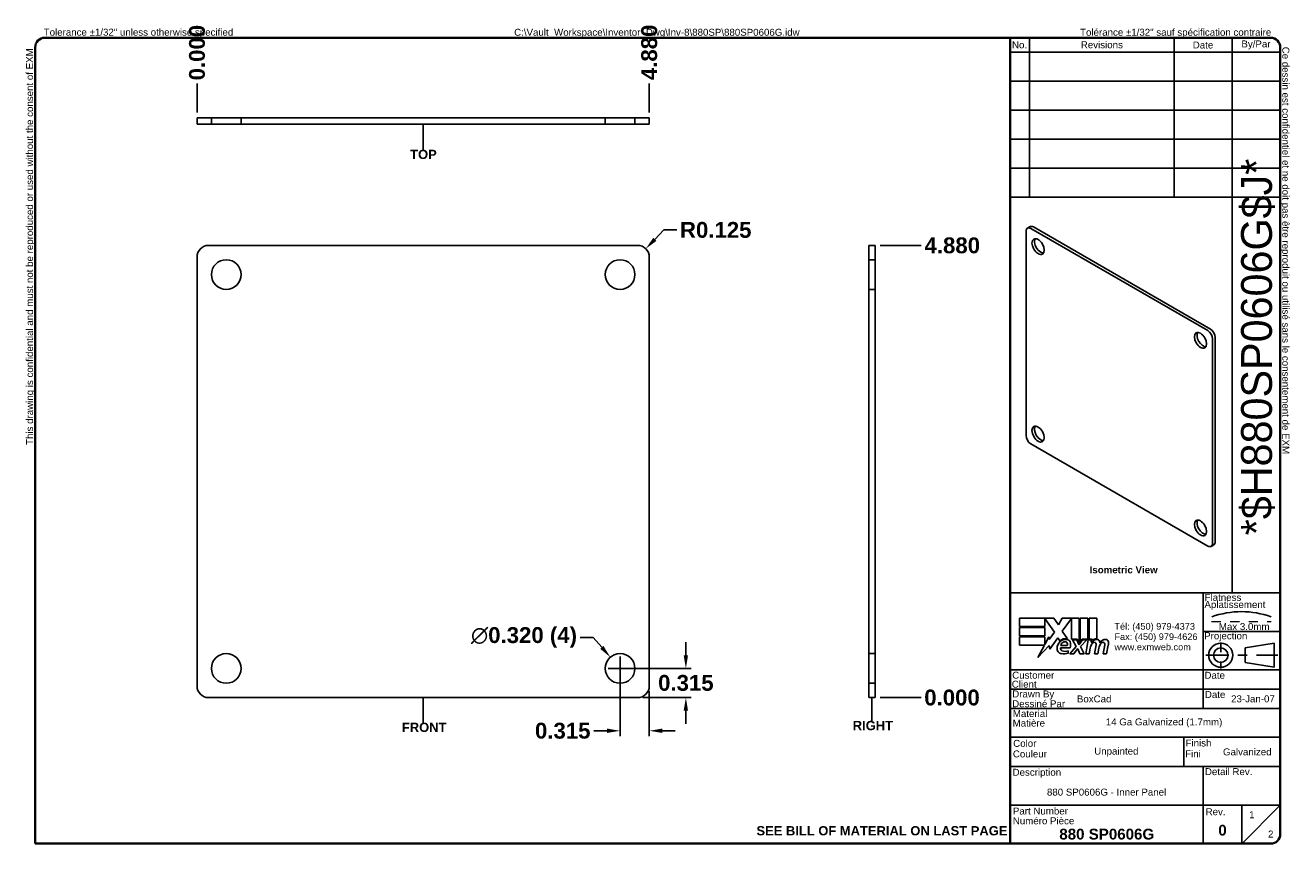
# Model space of a CAD drawing. Header units: inches. Extents: x 0.5 to 14.1, y 0.4 to 9.2.
import ezdxf
from ezdxf.enums import TextEntityAlignment as Align

# ---------------------------------------------------------------- set-up
doc = ezdxf.new("R2010")
doc.units = ezdxf.units.IN
doc.header["$LTSCALE"] = 1.428571
doc.header["$MEASUREMENT"] = 0
for name, pattern in [('CHAIN', [0.7087, 0.4724, -0.0591, 0.1181, -0.0591]), ('DASHED', [0.2067, 0.1654, -0.0413]), ('DASHED_SPACE', [0.2067, 0.1654, -0.0413])]:
    doc.linetypes.add(name, pattern=pattern)
doc.layers.get('0').update_dxf_attribs({"lineweight": 25})
for name, color, linetype, lineweight in [('Centerline(ANSI)', 7, 'Continuous', 25), ('Dimensions(ANSI)', 7, 'Continuous', 25), ('Hidden Edges(ANSI)', 7, 'DASHED_SPACE', 25), ('Sketch Geometry(ANSI)', 7, 'Continuous', 25), ('Symbols(ANSI)', 7, 'Continuous', 25), ('Visible Edges(ANSI)', 7, 'Continuous', 25)]:
    doc.layers.add(name, color=color, linetype=linetype, lineweight=lineweight)
doc.styles.add('Current-ANSI', font='arial.ttf')
doc.styles.add('Dimension-ANSI', font='arialbd.ttf')
doc.styles.add('Text Style44', font='arialbd.ttf')
doc.styles.add('Text Style83', font='FRE3OF9X.TTF')
doc.dimstyles.new('INCH-ANSI', dxfattribs={"dimscale": 1.428571, "dimtxt": 0.12, "dimasz": 0.098425, "dimexe": 0.04, "dimexo": 0.04, "dimgap": 0.031496, "dimtad": 0, "dimtih": 1, "dimtoh": 1, "dimdec": 3, "dimrnd": 1e-08, "dimzin": 0, "dimdsep": 46, "dimtxsty": 'Dimension-ANSI', "dimcen": 0.09, "dimdle": 0.312, "dimclrd": 179, "dimclre": 179, "dimclrt": 7, "dimadec": 1, "dimazin": 0, "dimtfac": 1, "dimtdec": 3, "dimtofl": 0, "dimtmove": 0, "dimatfit": 3, "dimfxl": 1, "dimtolj": 1, "dimtzin": 4, "dimlwd": 25, "dimlwe": 25, "dimarcsym": 0})
doc.dimstyles.new('INCH-ANSI-VERTICAL', dxfattribs={"dimscale": 1.428571, "dimtxt": 0.12, "dimasz": 0.098425, "dimexe": 0.04, "dimexo": 0.04, "dimgap": 0.031496, "dimtad": 0, "dimtih": 1, "dimtoh": 1, "dimdec": 3, "dimrnd": 1e-08, "dimzin": 0, "dimdsep": 46, "dimtxsty": 'Dimension-ANSI', "dimcen": 0.09, "dimdle": 0.312, "dimclrd": 179, "dimclre": 179, "dimclrt": 7, "dimadec": 1, "dimazin": 0, "dimtfac": 1, "dimtdec": 3, "dimtofl": 0, "dimtmove": 0, "dimatfit": 3, "dimfxl": 1, "dimtolj": 1, "dimtzin": 4, "dimlwd": 25, "dimlwe": 25, "dimarcsym": 0})

# ---------------------------------------------------------------- blocks, each defined once
blk = doc.blocks.new('*D8')
at = {"layer": 'Defpoints', "color": 0, "linetype": 'Continuous', "transparency": 16777216}
for p in [(2.316, 8.567), (2.316, 8.198), (2.316, 8.198)]:
    blk.add_point(p, dxfattribs=at)
at = {"layer": 'Dimensions(ANSI)', "color": 179, "linetype": 'Continuous', "lineweight": 25, "transparency": 16777216}
blk.add_line((2.316, 8.256), (2.316, 8.567), dxfattribs=at)
at = {"layer": 'Dimensions(ANSI)', "color": 7, "linetype": 'Continuous', "lineweight": 25, "transparency": 16777216, "insert": (2.316, 8.901), "char_height": 0.1714, "attachment_point": 5, "rotation": 90, "style": 'Dimension-ANSI'}
blk.add_mtext('\\A1;0.000', dxfattribs=at)
blk = doc.blocks.new('*D9')
at = {"layer": 'Defpoints', "color": 0, "linetype": 'Continuous', "transparency": 16777216}
for p in [(7.196, 8.567), (2.316, 8.198), (7.196, 8.198)]:
    blk.add_point(p, dxfattribs=at)
at = {"layer": 'Dimensions(ANSI)', "color": 179, "linetype": 'Continuous', "lineweight": 25, "transparency": 16777216}
blk.add_line((7.196, 8.256), (7.196, 8.567), dxfattribs=at)
at = {"layer": 'Dimensions(ANSI)', "color": 7, "linetype": 'Continuous', "lineweight": 25, "transparency": 16777216, "insert": (7.196, 8.904), "char_height": 0.1714, "attachment_point": 5, "rotation": 90, "style": 'Dimension-ANSI'}
blk.add_mtext('\\A1;4.880', dxfattribs=at)
blk = doc.blocks.new('*D10')
at = {"layer": 'Defpoints', "color": 0, "linetype": 'Continuous', "transparency": 16777216}
for p in [(9.632, 1.94), (9.632, 1.94), (10.129, 1.94)]:
    blk.add_point(p, dxfattribs=at)
at = {"layer": 'Dimensions(ANSI)', "color": 179, "linetype": 'Continuous', "lineweight": 25, "transparency": 16777216}
blk.add_line((9.689, 1.94), (10.129, 1.94), dxfattribs=at)
at = {"layer": 'Dimensions(ANSI)', "color": 7, "linetype": 'Continuous', "lineweight": 25, "transparency": 16777216, "insert": (10.463, 1.94), "char_height": 0.1714, "attachment_point": 5, "style": 'Dimension-ANSI'}
blk.add_mtext('\\A1;0.000', dxfattribs=at)
blk = doc.blocks.new('*D11')
at = {"layer": 'Defpoints', "color": 0, "linetype": 'Continuous', "transparency": 16777216}
for p in [(9.632, 6.82), (10.129, 6.82), (9.632, 1.94)]:
    blk.add_point(p, dxfattribs=at)
at = {"layer": 'Dimensions(ANSI)', "color": 179, "linetype": 'Continuous', "lineweight": 25, "transparency": 16777216}
blk.add_line((9.689, 6.82), (10.129, 6.82), dxfattribs=at)
at = {"layer": 'Dimensions(ANSI)', "color": 7, "linetype": 'Continuous', "lineweight": 25, "transparency": 16777216, "insert": (10.466, 6.82), "char_height": 0.1714, "attachment_point": 5, "style": 'Dimension-ANSI'}
blk.add_mtext('\\A1;4.880', dxfattribs=at)
blk = doc.blocks.new('Datum Identifier1')
at = {"layer": 'Symbols(ANSI)', "color": 7, "linetype": 'Continuous', "lineweight": 25}
for p, q in [((5.422, 9.476), (5.422, 9.575)), ((5.422, 9.476), (5.422, 9.428)), ((5.422, 9.428), (5.422, 9.244))]:
    blk.add_line(p, q, dxfattribs=at)
at = {"layer": 'Symbols(ANSI)', "color": 7, "insert": (5.254, 9.12), "char_height": 0.12, "attachment_point": 7, "line_spacing_factor": 0.25, "style": 'Dimension-ANSI'}
blk.add_mtext('TOP', dxfattribs=at)
blk = doc.blocks.new('Datum Identifier2')
at = {"layer": 'Symbols(ANSI)', "color": 7, "linetype": 'Continuous', "lineweight": 25}
for p, q in [((5.422, 2.048), (5.422, 2.147)), ((5.422, 2.048), (5.422, 2.008)), ((5.422, 2.008), (5.422, 1.824))]:
    blk.add_line(p, q, dxfattribs=at)
at = {"layer": 'Symbols(ANSI)', "color": 7, "insert": (5.147, 1.7), "char_height": 0.12, "attachment_point": 7, "line_spacing_factor": 0.25, "style": 'Dimension-ANSI'}
blk.add_mtext('FRONT', dxfattribs=at)
blk = doc.blocks.new('Datum Identifier3')
at = {"layer": 'Symbols(ANSI)', "color": 7, "linetype": 'Continuous', "lineweight": 25}
for p, q in [((11.234, 2.048), (11.234, 2.147)), ((11.234, 2.048), (11.234, 2.031)), ((11.234, 2.031), (11.234, 1.847))]:
    blk.add_line(p, q, dxfattribs=at)
at = {"layer": 'Symbols(ANSI)', "color": 7, "insert": (10.986, 1.723), "char_height": 0.12, "attachment_point": 7, "line_spacing_factor": 0.25, "style": 'Dimension-ANSI'}
blk.add_mtext('RIGHT', dxfattribs=at)
blk = doc.blocks.new('*D15')
at = {"layer": 'Defpoints', "color": 0, "linetype": 'Continuous', "transparency": 16777216}
for p in [(6.881, 2.255), (7.071, 1.94), (7.591, 1.94)]:
    blk.add_point(p, dxfattribs=at)
at = {"layer": 'Dimensions(ANSI)', "color": 179, "linetype": 'Continuous', "lineweight": 25, "transparency": 16777216}
for p, q in [((7.591, 2.396), (7.591, 2.537)), ((6.938, 2.255), (7.648, 2.255)), ((7.128, 1.94), (7.648, 1.94)), ((7.591, 1.8), (7.591, 1.659))]:
    blk.add_line(p, q, dxfattribs=at)
at = {"layer": 'Dimensions(ANSI)', "color": 179, "linetype": 'Continuous', "transparency": 16777216}
for points in [[(7.567, 2.396), (7.614, 2.396), (7.591, 2.255)], [(7.567, 1.8), (7.614, 1.8), (7.591, 1.94)]]:
    blk.add_solid(points, dxfattribs=at)
at = {"layer": 'Dimensions(ANSI)', "color": 7, "linetype": 'Continuous', "lineweight": 25, "transparency": 16777216, "insert": (7.591, 2.098), "char_height": 0.1714, "attachment_point": 5, "style": 'Dimension-ANSI'}
blk.add_mtext('\\A1;0.315', dxfattribs=at)
blk = doc.blocks.new('*D16')
at = {"layer": 'Defpoints', "color": 0, "linetype": 'Continuous', "transparency": 16777216}
for p in [(6.881, 2.255), (7.196, 2.065), (6.881, 1.582)]:
    blk.add_point(p, dxfattribs=at)
at = {"layer": 'Dimensions(ANSI)', "color": 179, "linetype": 'Continuous', "lineweight": 25, "transparency": 16777216}
for p, q in [((6.881, 2.198), (6.881, 1.525)), ((7.196, 2.008), (7.196, 1.525)), ((6.74, 1.582), (6.598, 1.582)), ((7.336, 1.582), (7.477, 1.582))]:
    blk.add_line(p, q, dxfattribs=at)
at = {"layer": 'Dimensions(ANSI)', "color": 179, "linetype": 'Continuous', "transparency": 16777216}
for points in [[(6.74, 1.606), (6.74, 1.559), (6.881, 1.582)], [(7.336, 1.606), (7.336, 1.559), (7.196, 1.582)]]:
    blk.add_solid(points, dxfattribs=at)
at = {"layer": 'Dimensions(ANSI)', "color": 7, "linetype": 'Continuous', "lineweight": 25, "transparency": 16777216, "insert": (6.262, 1.582), "char_height": 0.1714, "attachment_point": 5, "style": 'Dimension-ANSI'}
blk.add_mtext('\\A1;0.315', dxfattribs=at)
blk = doc.blocks.new('*D17')
at = {"layer": 'Defpoints', "color": 0, "linetype": 'Continuous', "transparency": 16777216}
for p in [(6.776, 2.376), (6.985, 2.134)]:
    blk.add_point(p, dxfattribs=at)
at = {"layer": 'Dimensions(ANSI)', "color": 179, "linetype": 'Continuous', "lineweight": 25, "transparency": 16777216}
for p, q in [((6.451, 2.589), (6.592, 2.589)), ((6.592, 2.589), (6.684, 2.483)), ((6.881, 2.127), (6.881, 2.384)), ((6.752, 2.255), (7.009, 2.255))]:
    blk.add_line(p, q, dxfattribs=at)
at = {"layer": 'Dimensions(ANSI)', "color": 179, "linetype": 'Continuous', "transparency": 16777216}
blk.add_solid([(6.701, 2.498), (6.666, 2.467), (6.776, 2.376)], dxfattribs=at)
at = {"layer": 'Dimensions(ANSI)', "color": 7, "linetype": 'Continuous', "lineweight": 25, "transparency": 16777216, "insert": (5.844, 2.589), "char_height": 0.17143, "attachment_point": 5, "style": 'Dimension-ANSI'}
blk.add_mtext('\\A1;∅0.320 (4)', dxfattribs=at)
blk = doc.blocks.new('*D18')
at = {"layer": 'Defpoints', "color": 0, "linetype": 'Continuous', "transparency": 16777216}
for p in [(7.071, 6.695), (7.158, 6.785)]:
    blk.add_point(p, dxfattribs=at)
at = {"layer": 'Dimensions(ANSI)', "color": 179, "linetype": 'Continuous', "lineweight": 25, "transparency": 16777216}
for p, q in [((7.354, 6.987), (7.256, 6.886)), ((7.494, 6.987), (7.354, 6.987))]:
    blk.add_line(p, q, dxfattribs=at)
at = {"layer": 'Dimensions(ANSI)', "color": 179, "linetype": 'Continuous', "transparency": 16777216}
blk.add_solid([(7.239, 6.902), (7.273, 6.869), (7.158, 6.785)], dxfattribs=at)
at = {"layer": 'Dimensions(ANSI)', "color": 7, "linetype": 'Continuous', "lineweight": 25, "transparency": 16777216, "insert": (7.913, 6.987), "char_height": 0.1714, "attachment_point": 5, "style": 'Dimension-ANSI'}
blk.add_mtext('\\A1;R0.125', dxfattribs=at)
blk = doc.blocks.new('Title Blocks EXM - ANSI B')
for p, q in [((13.372, 3.063), (13.372, 3.17)), ((13.372, 3.17), (13.818, 3.17)), ((13.824, 2.989), (13.701, 3.168)), ((13.701, 3.168), (13.701, 3.063)), ((13.818, 3.17), (13.877, 3.083)), ((13.877, 3.083), (13.923, 3.17)), ((13.923, 3.17), (14.146, 3.17)), ((14.046, 3.166), (13.924, 3.002)), ((14.046, 2.9), (14.046, 3.166)), ((14.146, 3.17), (14.146, 2.842)), ((14.16, 3.17), (14.259, 3.17)), ((14.16, 2.866), (14.16, 3.17)), ((14.259, 3.17), (14.259, 2.9)), ((14.273, 3.17), (14.372, 3.17)), ((14.273, 2.9), (14.273, 3.17)), ((14.372, 3.17), (14.372, 2.905)), ((13.701, 3.063), (13.372, 3.063)), ((13.372, 3.049), (13.701, 3.049)), ((13.372, 2.942), (13.372, 3.049)), ((13.701, 3.049), (13.701, 2.942)), ((13.758, 2.895), (13.824, 2.989)), ((13.924, 3.002), (13.993, 2.903)), ((13.701, 2.942), (13.372, 2.942)), ((13.372, 2.82), (13.372, 2.927)), ((13.372, 2.927), (13.701, 2.927)), ((13.695, 2.82), (13.372, 2.82)), ((13.612, 2.661), (13.695, 2.82)), ((13.758, 2.815), (13.612, 2.661)), ((13.701, 2.831), (13.752, 2.929)), ((13.701, 2.927), (13.701, 2.831)), ((13.752, 2.929), (13.758, 2.895)), ((13.765, 2.768), (13.758, 2.815)), ((13.87, 2.914), (13.765, 2.768)), ((13.893, 2.876), (13.87, 2.914)), ((13.905, 2.788), (14.027, 2.788)), ((13.91, 2.818), (13.99, 2.818)), ((14.023, 2.709), (14.105, 2.802)), ((14.121, 2.9), (14.046, 2.9)), ((14.059, 2.891), (14.113, 2.891)), ((14.105, 2.802), (14.059, 2.891)), ((14.113, 2.891), (14.139, 2.83)), ((14.146, 2.842), (14.121, 2.9)), ((14.139, 2.83), (14.146, 2.83)), ((14.146, 2.83), (14.19, 2.891)), ((14.185, 2.9), (14.16, 2.866)), ((14.245, 2.891), (14.164, 2.803)), ((14.164, 2.803), (14.209, 2.709)), ((14.259, 2.9), (14.185, 2.9)), ((14.19, 2.891), (14.245, 2.891)), ((14.232, 2.709), (14.264, 2.891)), ((14.264, 2.891), (14.302, 2.891)), ((14.314, 2.9), (14.273, 2.9)), ((14.302, 2.891), (14.299, 2.859)), ((14.299, 2.859), (14.309, 2.859)), ((14.312, 2.88), (14.314, 2.9)), ((14.345, 2.709), (14.365, 2.824)), ((14.457, 2.709), (14.477, 2.824)), ((14.523, 2.823), (14.501, 2.709)), ((14.005, 2.718), (14.005, 2.748)), ((14.077, 2.709), (14.023, 2.709)), ((14.122, 2.774), (14.077, 2.709)), ((14.13, 2.774), (14.122, 2.774)), ((14.155, 2.709), (14.13, 2.774)), ((14.209, 2.709), (14.155, 2.709)), ((14.276, 2.709), (14.232, 2.709)), ((14.289, 2.784), (14.276, 2.709)), ((14.389, 2.709), (14.345, 2.709)), ((14.402, 2.784), (14.389, 2.709)), ((14.501, 2.709), (14.457, 2.709))]:
    blk.add_line(p, q)
for centre, radius, start, end in [((13.991, 2.772), 0.133, 134.1684, 176.5646), ((13.968, 2.796), 0.11, 77.079, 133.1785), ((13.968, 2.796), 0.0996, 80.4085, 134.1684), ((13.936, 2.779), 0.032, 163.5261, 244.6784), ((13.965, 2.811), 0.056, 109.3797, 172.9975), ((13.959, 2.83), 0.0365, 51.1652, 109.3797), ((13.962, 2.833), 0.0318, 331.4547, 51.1652), ((13.981, 2.843), 0.0507, 23.8445, 85.0802), ((13.941, 2.826), 0.094, 336.1555, 23.8445), ((14.442, 2.757), 0.155, 147.5992, 170), ((14.376, 2.816), 0.08, 89.4776, 147.4114), ((14.346, 2.818), 0.042, 96.03, 147.5992), ((14.37, 2.825), 0.08, 88.7952, 136.5849), ((14.344, 2.839), 0.02, 23.5571, 96.03), ((14.325, 2.831), 0.041, 350, 23.5571), ((14.377, 2.862), 0.0338, 16.9928, 89.4776), ((14.555, 2.759), 0.155, 148.5584, 170.8257), ((14.317, 2.844), 0.096, 3.6169, 16.9928), ((14.486, 2.814), 0.0819, 89.6788, 153.9508), ((14.458, 2.818), 0.042, 96.1027, 147.6083), ((14.456, 2.839), 0.02, 23.5487, 96.1027), ((14.437, 2.831), 0.041, 349.9922, 23.5487), ((14.487, 2.861), 0.035, 18.4748, 89.6788), ((14.429, 2.842), 0.096, 349, 18.4748), ((13.925, 2.776), 0.0658, 176.5646, 261.5605), ((13.945, 2.911), 0.202, 261.5605, 287.3343), ((13.966, 2.842), 0.102, 244.6784, 292.5609)]:
    blk.add_arc(centre, radius, start, end)
at = {"layer": 'Centerline(ANSI)', "linetype": 'DASHED', "lineweight": 18, "ltscale": 0.507983}
blk.add_line((15.861, 3.128), (16.632, 3.128), dxfattribs=at)
at = {"layer": 'Centerline(ANSI)', "linetype": 'CHAIN', "ltscale": 0.185148}
blk.add_line((15.979, 2.855), (15.979, 2.521), dxfattribs=at)
at = {"layer": 'Centerline(ANSI)', "linetype": 'CHAIN', "ltscale": 0.437897}
blk.add_line((15.786, 2.691), (16.717, 2.691), dxfattribs=at)
at = {"layer": 'Sketch Geometry(ANSI)'}
for p, q in [((13.25, 10.687), (16.625, 10.687)), ((13.5, 10.687), (13.5, 8.625)), ((15.375, 10.687), (15.375, 8.625)), ((16.125, 10.687), (16.125, 3.5)), ((13.25, 10.5), (16.75, 10.5)), ((16.75, 10.562), (16.75, 0.375)), ((13.25, 10.125), (16.75, 10.125)), ((13.25, 9.75), (16.75, 9.75)), ((16.75, 9.375), (13.25, 9.375)), ((13.25, 9), (16.75, 9)), ((16.75, 9), (16.75, 8.625)), ((13.25, 8.625), (16.75, 8.625)), ((16.75, 3.5), (13.25, 3.5)), ((15.75, 2), (15.75, 3.5)), ((15.75, 3), (16.75, 3)), ((16.669, 2.847), (16.294, 2.785)), ((16.669, 2.535), (16.669, 2.847)), ((16.294, 2.785), (16.294, 2.598)), ((16.75, 2.5), (13.25, 2.5)), ((16.294, 2.598), (16.669, 2.535)), ((16.75, 2.25), (13.25, 2.25)), ((16.75, 2), (13.25, 2)), ((13.25, 1.629), (16.75, 1.629)), ((15.499, 1.629), (15.499, 1.25)), ((13.25, 1.25), (16.75, 1.25)), ((15.75, 1.25), (15.75, 0.75)), ((15.75, 0.75), (13.25, 0.75)), ((16.25, 0.75), (15.75, 0.75)), ((15.75, 0.75), (15.75, 0.25)), ((16.25, 0.25), (16.25, 0.75)), ((16.25, 0.75), (16.75, 0.75)), ((16.25, 0.25), (16.75, 0.75)), ((16.625, 0.25), (13.25, 0.25))]:
    blk.add_line(p, q, dxfattribs=at)
at = {"layer": 'Sketch Geometry(ANSI)', "linetype": 'Continuous', "lineweight": 35}
for p, q in [((13.25, 8.625), (13.25, 10.687)), ((13.25, 8.625), (13.25, 3.5)), ((13.25, 0.25), (13.25, 3.5))]:
    blk.add_line(p, q, dxfattribs=at)
at = {"layer": 'Sketch Geometry(ANSI)'}
for radius in [0.156, 0.0935]:
    blk.add_circle((15.979, 2.691), radius, dxfattribs=at)
for centre, radius, start, end in [((16.625, 10.562), 0.125, 0, 90), ((16.247, 2.112), 1.143, 70.2973, 109.7027), ((16.625, 0.375), 0.125, 270, 0)]:
    blk.add_arc(centre, radius, start, end, dxfattribs=at)
at = {"layer": 'Symbols(ANSI)', "color": 7, "char_height": 0.09, "style": 'Current-ANSI'}
for s, insert, width, attachment_point in [('Revisions', (14.439, 10.596), 1.87331, 5), ('By/Par', (16.435, 10.594), 0.62202, 5), ('No.', (13.373, 10.595), 0.25039, 5), ('Date', (15.749, 10.593), 0.75135, 5), ('Date', (15.773, 2.136), 0.26554, 7), ('Rev.', (15.783, 0.618), 0.25854, 7)]:
    blk.add_mtext(s, dxfattribs=dict(at, insert=insert, width=width, attachment_point=attachment_point))
for s, insert, attachment_point in [('\\fArial|b1|i0;\\H0.0900;Isometric View', (14.281, 3.842), 1), ('Flatness', (15.77, 3.393), 7), ('Aplatissement', (15.768, 3.275), 7), ('Max 3.0mm', (15.954, 3.015), 7), ('Projection', (15.764, 2.87), 7), ('Customer', (13.278, 2.386), 7), ('Date', (15.768, 2.385), 7), ('Client', (13.273, 2.269), 7), ('Drawn By', (13.278, 2.117), 7), ('Dessiné Par', (13.278, 2.016), 7), ('Material', (13.286, 1.889), 7), ('Matière', (13.284, 1.766), 7), ('Couleur', (13.287, 1.366), 7), ('Color', (13.291, 1.503), 7), ('Fini', (15.518, 1.37), 7), ('Finish', (15.523, 1.508), 7), ('Description', (13.283, 1.103), 7), ('Detail Rev.', (15.774, 1.137), 7), ('Part Number', (13.287, 0.627), 7), ('Numéro Pièce', (13.286, 0.5), 7)]:
    blk.add_mtext(s, dxfattribs=dict(at, insert=insert, attachment_point=attachment_point))
at = {"layer": 'Symbols(ANSI)', "color": 7, "insert": (14.602, 3.107), "char_height": 0.085, "attachment_point": 1, "line_spacing_factor": 0.944221, "style": 'Current-ANSI'}
blk.add_mtext('\\fArial|b0|i0;\\H0.0850;Tél: (450) 979-4373\\PFax: (450) 979-4626\\Pwww.exmweb.com', dxfattribs=at)
at = {"layer": 'Symbols(ANSI)', "color": 7, "style": 'Current-ANSI'}
for tag, p in [('REV1', (13.375, 10.313)), ('REV1DATE', (15.75, 10.31)), ('REV1BY', (16.437, 10.313)), ('REV2', (13.373, 9.938)), ('REV2DATE', (15.747, 9.941)), ('REV2BY', (16.437, 9.938)), ('REV3', (13.374, 9.563)), ('REV3DATE', (15.752, 9.563)), ('REV3BY', (16.437, 9.564)), ('REV4', (13.377, 9.188)), ('REV4DATE', (15.752, 9.188)), ('REV4BY', (16.441, 9.188)), ('REV5', (13.373, 8.813)), ('REV5DATE', (15.752, 8.813)), ('REV5BY', (16.438, 8.811)), ('MFG_APPROVED_DATE', (16.393, 2.374)), ('DETAIL_REV', (16.249, 0.926))]:
    blk.add_attdef(tag, text='', height=0.09, dxfattribs=at).set_placement(p, align=Align.MIDDLE_CENTER)
for tag, p in [('REV1DESC', (13.526, 10.31)), ('REV2DESC', (13.525, 9.937)), ('REV3DESC', (13.528, 9.564)), ('REV4DESC', (13.533, 9.19)), ('REV5DESC', (13.532, 8.811)), ('COMPANY', (14.12, 2.375))]:
    blk.add_attdef(tag, text='', height=0.09, dxfattribs=at).set_placement(p, align=Align.MIDDLE_LEFT)
at = {"layer": 'Symbols(ANSI)', "color": 7, "style": 'Text Style83'}
blk.add_attdef('BARCODE_001', (16.642, 4.244), '', height=0.4, rotation=90, dxfattribs=at)
at = {"layer": 'Symbols(ANSI)', "color": 7}
for tag, p, height, style in [('AUTHOR_001', (14.116, 2.08), 0.09, 'Current-ANSI'), ('IDW_DATE_001', (16.113, 2.081), 0.09, 'Current-ANSI'), ('MATERIEL_001', (14.49, 1.782), 0.09, 'Current-ANSI'), ('COLOR_001', (14.34, 1.404), 0.09, 'Current-ANSI'), ('FINISH_001', (16.008, 1.394), 0.09, 'Current-ANSI'), ('IDW_DESC_001', (13.728, 0.873), 0.09, 'Current-ANSI'), ('Sheet_Number_001', (16.346, 0.58), 0.09, 'Current-ANSI'), ('IDW_REV_001', (15.947, 0.355), 0.14, 'Text Style44'), ('IDW_NAME_001', (13.888, 0.304), 0.14, 'Text Style44'), ('Number_of_sheets_001', (16.591, 0.33), 0.09, 'Current-ANSI')]:
    blk.add_attdef(tag, p, '', height=height, dxfattribs=dict(at, style=style))
blk = doc.blocks.new('Borders EXM - B (Inch)')
at = {"layer": 'Sketch Geometry(ANSI)', "linetype": 'Continuous', "lineweight": 35}
for p, q in [((16.398, 10.692), (0.523, 10.692)), ((0.398, 10.567), (0.398, 0.255)), ((16.523, 0.38), (16.523, 10.567)), ((0.398, 0.255), (16.398, 0.255))]:
    blk.add_line(p, q, dxfattribs=at)
for centre, start, end in [((0.523, 10.567), 90, 180), ((16.398, 10.567), 0, 90), ((16.398, 0.38), 270, 0)]:
    blk.add_arc(centre, 0.125, start, end, dxfattribs=at)
at = {"layer": 'Symbols(ANSI)', "color": 7, "char_height": 0.09, "attachment_point": 7, "style": 'Current-ANSI'}
for s, insert in [('Tolerance ±1/32" unless otherwise specified', (0.509, 10.692)), ('Tolérance ±1/32" sauf spécification contraire', (13.93, 10.691))]:
    blk.add_mtext(s, dxfattribs=dict(at, insert=insert))
for s, insert, rotation in [('This drawing is confidential and must not be reproduced or used without the consent of EXM', (0.398, 5.419), 90), ('Ce dessin est confidentiel et ne doit pas être reproduit ou utilisé sans le consentement de EXM', (16.522, 10.576), 270)]:
    blk.add_mtext(s, dxfattribs=dict(at, insert=insert, rotation=rotation))
at = {"layer": 'Symbols(ANSI)', "color": 7, "style": 'Current-ANSI'}
blk.add_attdef('FILENAME_AND_PATH_001', (6.601, 10.718), '', height=0.09, dxfattribs=at)

msp = doc.modelspace()

# ---------------------------------------------------------------- linework, layer by layer
at = {"layer": 'Hidden Edges(ANSI)', "ltscale": 0.155323}
for p, q in [((2.4706, 8.1304), (2.4706, 8.1984)), ((2.7906, 8.1304), (2.7906, 8.1984)), ((6.7206, 8.1304), (6.7206, 8.1984)), ((7.0406, 8.1304), (7.0406, 8.1984)), ((9.5642, 6.6654), (9.6322, 6.6654)), ((9.5642, 6.3454), (9.6322, 6.3454)), ((9.5642, 2.4154), (9.6322, 2.4154)), ((9.5642, 2.0954), (9.6322, 2.0954))]:
    msp.add_line(p, q, dxfattribs=at)
at = {"layer": 'Visible Edges(ANSI)'}
for p, q in [((2.3156, 8.1984), (2.4406, 8.1984)), ((2.3156, 8.1984), (2.3156, 8.1304)), ((2.4406, 8.1984), (7.0706, 8.1984)), ((7.0706, 8.1984), (7.1956, 8.1984)), ((7.1956, 8.1304), (7.1956, 8.1984)), ((2.4406, 8.1304), (2.3156, 8.1304)), ((2.4406, 8.1304), (7.0706, 8.1304)), ((7.1956, 8.1304), (7.0706, 8.1304)), ((11.2616, 4.7682), (11.2616, 6.9734)), ((11.3047, 7.023), (11.2767, 7.0068)), ((11.3131, 7.0032), (13.2229, 5.9006)), ((11.3412, 7.0194), (13.251, 5.9168)), ((2.3156, 2.0654), (2.3156, 6.6954)), ((2.4406, 6.8204), (7.0706, 6.8204)), ((7.1956, 6.6954), (7.1956, 2.0654)), ((9.5642, 6.6954), (9.5642, 6.8204)), ((9.6322, 6.8204), (9.5642, 6.8204)), ((9.5642, 6.6954), (9.5642, 2.0654)), ((9.6322, 6.8204), (9.6322, 6.6954)), ((9.6322, 6.6954), (9.6322, 2.0654)), ((13.2745, 5.8113), (13.2745, 3.606)), ((13.3025, 5.8274), (13.3025, 3.6222)), ((13.2229, 3.5763), (11.3131, 4.6789)), ((13.2874, 3.5888), (13.2594, 3.5726)), ((9.5642, 1.9404), (9.5642, 2.0654)), ((9.6322, 2.0654), (9.6322, 1.9404)), ((7.0706, 1.9404), (2.4406, 1.9404)), ((9.5642, 1.9404), (9.6322, 1.9404))]:
    msp.add_line(p, q, dxfattribs=at)
for centre in [(2.6306, 6.5054), (6.8806, 6.5054), (2.6306, 2.2554), (6.8806, 2.2554)]:
    msp.add_circle(centre, 0.16, dxfattribs=at)
for centre, start, end in [((2.4406, 6.6954), 90, 180), ((7.0706, 6.6954), 0, 90), ((2.4406, 2.0654), 180, 270), ((7.0706, 2.0654), 270, 0)]:
    msp.add_arc(centre, 0.125, start, end, dxfattribs=at)
for centre, major_axis, start_param, end_param in [((11.3131, 6.9436), (-0.0365, 0.0631), 5.4977871, 7.0685835), ((11.3412, 6.9598), (-0.0365, 0.0631), 5.4977871, 6.2831853), ((11.4195, 6.8241), (-0.0467, 0.0808), 0.3052382, 2.8363544), ((13.1726, 5.812), (-0.0467, 0.0808), 0.3052382, 2.8363544), ((13.2229, 5.841), (0.0365, -0.0631), 0.7853982, 2.3561945), ((13.251, 5.8572), (-0.0365, 0.0631), 3.9269908, 5.4977871), ((11.4195, 4.7998), (-0.0467, 0.0808), 0.3052382, 2.8363544), ((11.3131, 4.7384), (-0.0365, 0.0631), 0.7853982, 2.3561945), ((13.1726, 3.7877), (-0.0467, 0.0808), 0.3052382, 2.8363544), ((13.2229, 3.6358), (0.0365, -0.0631), 5.4977871, 7.0685835), ((13.251, 3.652), (0.0365, -0.0631), 0, 0.7853982)]:
    msp.add_ellipse(centre, major_axis=major_axis, ratio=0.5773503, start_param=start_param, end_param=end_param, dxfattribs=at)
for centre in [(11.3915, 6.8079), (13.1445, 5.7958), (11.3915, 4.7837), (13.1445, 3.7715)]:
    msp.add_ellipse(centre, major_axis=(0.0467, -0.0808), ratio=0.5773503, dxfattribs=at)

# ---------------------------------------------------------------- block references
at = {"xscale": 0.8333347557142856, "yscale": 0.8333347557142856, "zscale": 0.8333347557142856}
for name, p, values in [('Borders EXM - B (Inch)', (0.2368, 0.1515), {'FILENAME_AND_PATH_001': 'C:\\Vault_Workspace\\Inventor_Dwg\\Inv-8\\880SP\\880SP0606G.idw'}), ('Title Blocks EXM - ANSI B', (0.0475, 0.1553), {'COLOR_001': 'Unpainted', 'AUTHOR_001': 'BoxCad', 'IDW_DATE_001': '23-Jan-07', 'IDW_REV_001': '0', 'Sheet_Number_001': '1', 'Number_of_sheets_001': '2', 'IDW_DESC_001': '880 SP0606G - Inner Panel', 'IDW_NAME_001': '880 SP0606G', 'BARCODE_001': '*$H880SP0606G$J*', 'FINISH_001': 'Galvanized', 'MATERIEL_001': '14 Ga Galvanized (1.7mm)'})]:
    msp.add_blockref(name, p, dxfattribs=at).add_auto_attribs(values)
at = {"layer": 'Symbols(ANSI)', "xscale": 0.8333347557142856, "yscale": 0.8333347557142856, "zscale": 0.8333347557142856}
for name in ['Datum Identifier1', 'Datum Identifier2', 'Datum Identifier3']:
    msp.add_blockref(name, (0.2368, 0.1515), dxfattribs=at)

# ---------------------------------------------------------------- texts
at = {"layer": 'Symbols(ANSI)', "color": 7, "insert": (9.7069, 0.5027), "char_height": 0.1, "width": 2.709304, "attachment_point": 5, "style": 'Dimension-ANSI'}
msp.add_mtext('{\\fArial|b1|i0;SEE BILL OF MATERIAL ON LAST PAGE}', dxfattribs=at)

# ---------------------------------------------------------------- dimensions: what is measured, and where the dimension line sits
at = {"layer": 'Dimensions(ANSI)', "color": 179, "linetype": 'Continuous', "lineweight": 25, "true_color": 0x262658}
for feature_location, offset, dtype, origin, dimstyle, picture, middle in [((2.3155687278, 8.1983846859), (0, 0.3689669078), 1, (2.3155687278, 8.1983846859), 'INCH-ANSI-VERTICAL', '*D8', (2.3155687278, 8.9010616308)), ((7.1956, 8.1984), (0, 0.369), 1, (2.3156, 8.1984), 'INCH-ANSI-VERTICAL', '*D9', (7.1956, 8.9039)), ((9.6322, 6.8204), (0.4972, 0), 0, (9.6322, 1.9404), 'INCH-ANSI', '*D11', (10.4659, 6.8204)), ((9.6321747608, 1.9403840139), (0.4972026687, 0), 0, (9.6321747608, 1.9403840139), 'INCH-ANSI', '*D10', (10.4630874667, 1.9403840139))]:
    dim = msp.add_ordinate_dim(feature_location=feature_location, offset=offset, dtype=dtype, origin=origin, dimstyle=dimstyle, override={"dimgap": 0.031496, "dimtad": 0, "dimdec": 3, "dimlfac": 1, "dimtol": 0, "dimlim": 0, "dimtp": 0, "dimtm": 0, "dimtdec": 3}, dxfattribs=at)
    dim.commit()
    dim.dimension.update_dxf_attribs({"geometry": picture, "text_midpoint": middle})
dim = msp.add_radius_dim(center=(7.0706, 6.6954), mpoint=(7.1578, 6.785), dimstyle='INCH-ANSI', override={"dimgap": 0.031496, "dimdec": 3, "dimlfac": 1, "dimcen": 0, "dimtol": 0, "dimlim": 0, "dimtp": 0, "dimtm": 0, "dimtdec": 3}, dxfattribs=at)
dim.commit()
dim.dimension.update_dxf_attribs({"geometry": '*D18', "text_midpoint": (7.9132, 6.9865)})
dim = msp.add_diameter_dim_2p(p1=(6.9853, 2.1345), p2=(6.7758, 2.3763), text='<> (4)', dimstyle='INCH-ANSI', override={"dimgap": 0.031496, "dimdec": 3, "dimlfac": 1, "dimtol": 0, "dimlim": 0, "dimtp": 0, "dimtm": 0, "dimtdec": 3}, dxfattribs=at)
dim.commit()
dim.dimension.update_dxf_attribs({"geometry": '*D17', "text_midpoint": (5.8435, 2.5889)})
for base, p1, p2, angle, override, picture, middle in [((7.5906, 1.9404), (6.8806, 2.2554), (7.0706, 1.9404), 90, {"dimgap": 0.031496, "dimdec": 3, "dimlfac": 1, "dimtol": 0, "dimlim": 0, "dimtp": 0, "dimtm": 0, "dimtdec": 3, "dimatfit": 1}, '*D15', (7.5906, 2.0979)), ((6.8806, 1.5824), (7.1956, 2.0654), (6.8806, 2.2554), 180, {"dimgap": 0.031496, "dimtih": 0, "dimtoh": 0, "dimdec": 3, "dimlfac": 1, "dimtol": 0, "dimlim": 0, "dimtp": 0, "dimtm": 0, "dimtdec": 3, "dimatfit": 1}, '*D16', (6.2625, 1.5824))]:
    dim = msp.add_linear_dim(base=base, p1=p1, p2=p2, angle=angle, dimstyle='INCH-ANSI', override=override, dxfattribs=at)
    dim.commit()
    dim.dimension.update_dxf_attribs({"geometry": picture, "text_midpoint": middle, "dimtype": 160})

doc.saveas('drawing.dxf')
